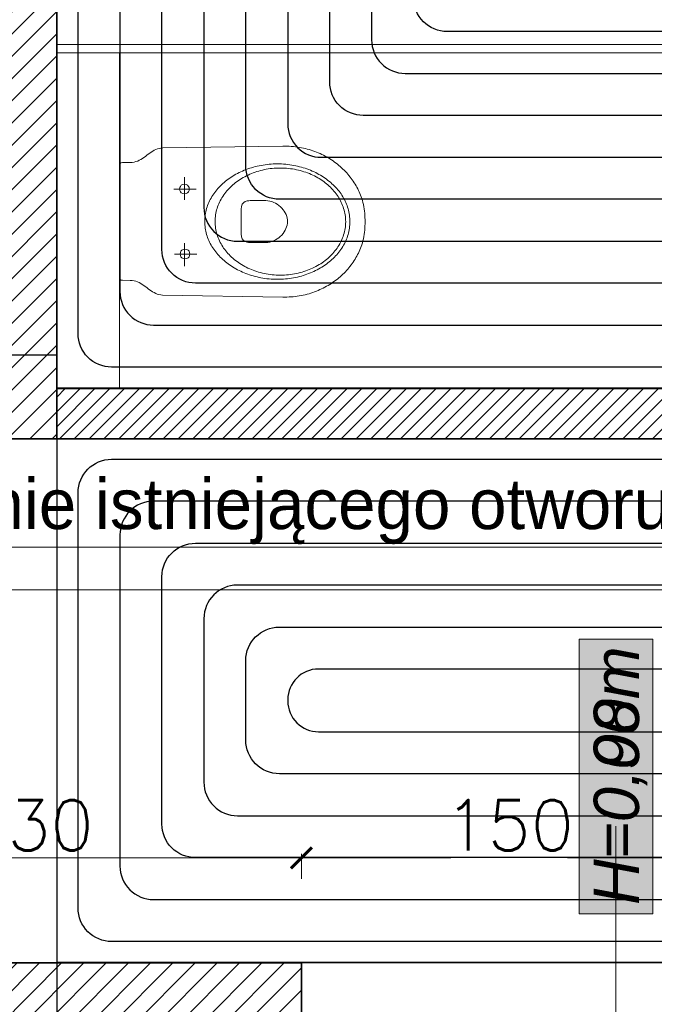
# Model space of a CAD drawing. Header units: millimetres. Extents: x -740 to 33545, y -26688 to 22494.
# Tile 152 of 256: x 10521 to 10672, y 9773 to 10008. Entities that reach past the tile are written whole.
import ezdxf
from ezdxf.lldxf.tags import DXFTag

# ---------------------------------------------------------------- set-up
doc = ezdxf.new("R2010")
doc.units = ezdxf.units.MM
doc.header["$MEASUREMENT"] = 0
doc.layers.get('Defpoints').update_dxf_attribs({"color": 252})
for name, color, linetype, lineweight in [('A_istniejące ściany', 252, 'Continuous', 35), ('A_opisy', 252, 'Continuous', 15), ('A_wyposażenie', 252, 'Continuous', 9), ('A_ściany projektowane', 252, 'Continuous', 35), ('l.przerywana', 252, 'ICAD_ISO03W100', 5), ('l.widokowa', 252, 'Continuous', 15), ('l.wypełnien', 252, 'Continuous', 5), ('Nowe_820-G Rysunki Obrazki_Nr_pióra__1', 252, 'Continuous', 13), ('wymiarowanie', 252, 'Continuous', 9)]:
    doc.layers.add(name, color=color, linetype=linetype, lineweight=lineweight)
doc.layers.add('IS_Strefa podłóg', color=7, linetype='Continuous', lineweight=25, true_color=0x008000)
doc.layers.add('IS_Wężownica OChP', color=7, linetype='Continuous', lineweight=25, true_color=0x800080)
doc.styles.add('ARIALL', font='GOTHIC.TTF', dxfattribs={"height": 40})
doc.styles.add('ROMANS', font='romans')
doc.styles.add('styl2', font='simplex.shx')
tags = doc.linetypes.add('ICAD_ISO03W100', pattern=[30, 12, -18]).pattern_tags.tags
tags[6:7] = [DXFTag(74, 4), DXFTag(75, 0), DXFTag(340, '0'), DXFTag(46, 1.0), DXFTag(50, 0.0), DXFTag(44, 0.0), DXFTag(45, 0.0)]
tags[4:5] = [DXFTag(74, 4), DXFTag(75, 0), DXFTag(340, '0'), DXFTag(46, 1.0), DXFTag(50, 0.0), DXFTag(44, 0.0), DXFTag(45, 0.0)]
doc.dimstyles.new('Skala 1-50', dxfattribs={"dimtxt": 12, "dimasz": 5, "dimexe": 1, "dimexo": 1, "dimgap": 1.5, "dimtad": 1, "dimdec": 1, "dimrnd": 0.5, "dimtxsty": 'styl2', "dimblk": 'ARCHTICK', "dimcen": 5, "dimadec": 0, "dimazin": 0, "dimtfac": 1, "dimtdec": 1, "dimtmove": 1, "dimatfit": 3, "dimldrblk": 'ARCHTICK', "dimfxl": 0, "dimlwd": -1, "dimlwe": -1, "dimarcsym": 0})

# ---------------------------------------------------------------- blocks, each defined once
blk = doc.blocks.new('_ArchTick')
at = {"color": 0, "linetype": 'ByBlock', "const_width": 0.15}
blk.add_lwpolyline([(-0.5, -0.5), (0.5, 0.5)], dxfattribs=at)
blk = doc.blocks.new('*D2480')
at = {"layer": 'Defpoints', "color": 0}
for p in [(10504.8, 9907.76), (10769.66, 9907.76), (10769.66, 9871.75)]:
    blk.add_point(p, dxfattribs=at)
at = {"layer": 'wymiarowanie', "color": 0}
for p, q in [((10504.8, 9876.75), (10504.8, 9870.75)), ((10769.66, 9876.75), (10769.66, 9870.75)), ((10504.8, 9871.75), (10698.86, 9871.75)), ((10769.66, 9871.75), (10728.38, 9871.75))]:
    blk.add_line(p, q, dxfattribs=at)
at = {"layer": 'wymiarowanie', "color": 0, "xscale": 5, "yscale": 5, "zscale": 5, "rotation": 180}
blk.add_blockref('_ArchTick', (10504.8, 9871.75), dxfattribs=at)
at = {"layer": 'wymiarowanie', "color": 0, "xscale": 5, "yscale": 5, "zscale": 5}
blk.add_blockref('_ArchTick', (10769.66, 9871.75), dxfattribs=at)
at = {"layer": 'wymiarowanie', "color": 0, "insert": (10713.62, 9879.55), "char_height": 12, "attachment_point": 5, "style": 'styl2'}
blk.add_mtext('265', dxfattribs=at)
blk = doc.blocks.new('*D2658')
at = {"layer": 'Defpoints', "color": 0}
for p in [(10587.7, 9807.81), (10457.77, 9782.76), (10587.7, 9782.76)]:
    blk.add_point(p, dxfattribs=at)
at = {"layer": 'wymiarowanie', "color": 0}
for p, q in [((10457.77, 9802.81), (10457.77, 9808.81)), ((10587.7, 9802.81), (10587.7, 9808.81)), ((10457.77, 9807.81), (10587.7, 9807.81))]:
    blk.add_line(p, q, dxfattribs=at)
at = {"layer": 'wymiarowanie', "color": 0, "xscale": 5, "yscale": 5, "zscale": 5, "rotation": 180}
blk.add_blockref('_ArchTick', (10457.77, 9807.81), dxfattribs=at)
at = {"layer": 'wymiarowanie', "color": 0, "xscale": 5, "yscale": 5, "zscale": 5}
blk.add_blockref('_ArchTick', (10587.7, 9807.81), dxfattribs=at)
at = {"layer": 'wymiarowanie', "color": 0, "insert": (10522.73, 9815.61), "char_height": 12, "attachment_point": 5, "style": 'styl2'}
blk.add_mtext('130', dxfattribs=at)
blk = doc.blocks.new('*D2659')
at = {"layer": 'Defpoints', "color": 0}
for p in [(10737.7, 9807.81), (10587.7, 9782.76), (10737.7, 9782.76)]:
    blk.add_point(p, dxfattribs=at)
at = {"layer": 'wymiarowanie', "color": 0}
for p, q in [((10587.7, 9802.81), (10587.7, 9808.81)), ((10737.7, 9802.81), (10737.7, 9808.81)), ((10587.7, 9807.81), (10623.32, 9807.81)), ((10737.7, 9807.81), (10651.16, 9807.81))]:
    blk.add_line(p, q, dxfattribs=at)
at = {"layer": 'wymiarowanie', "color": 0, "xscale": 5, "yscale": 5, "zscale": 5, "rotation": 180}
blk.add_blockref('_ArchTick', (10587.7, 9807.81), dxfattribs=at)
at = {"layer": 'wymiarowanie', "color": 0, "xscale": 5, "yscale": 5, "zscale": 5}
blk.add_blockref('_ArchTick', (10737.7, 9807.81), dxfattribs=at)
at = {"layer": 'wymiarowanie', "color": 0, "insert": (10637.24, 9815.61), "char_height": 12, "attachment_point": 5, "style": 'styl2'}
blk.add_mtext('150', dxfattribs=at)

msp = doc.modelspace()

# ---------------------------------------------------------------- hatches: boundary and pattern name
at = {"layer": 'A_opisy', "ltscale": 0.3}
msp.add_hatch(color=256, dxfattribs=at).paths.add_polyline_path([(10653.94, 9794.49), (10653.94, 9859.95), (10671.47, 9859.95), (10671.47, 9794.49)])
msp.add_hatch(color=256, dxfattribs=at).paths.add_polyline_path([(10653.94, 9794.49), (10653.94, 9859.95), (10671.47, 9859.95), (10671.47, 9794.49)])
msp.add_hatch(color=256, dxfattribs=at).paths.add_polyline_path([(10653.94, 9794.49), (10653.94, 9859.95), (10671.47, 9859.95), (10671.47, 9794.49)])
msp.add_hatch(color=256, dxfattribs=at).paths.add_polyline_path([(10653.94, 9794.49), (10653.94, 9859.95), (10671.47, 9859.95), (10671.47, 9794.49)])
at = {"layer": 'l.wypełnien'}
h = msp.add_hatch(dxfattribs=at)
h.set_pattern_fill('ANSI31', color=256, scale=30, style=0)
h.paths.add_polyline_path([(10179.68, 10402.52), (10279.59, 10402.52), (10279.59, 10396.52), (10273.59, 10396.52), (10273.59, 10123.69), (10279.59, 10126.48), (10279.59, 10017.29), (10316.23, 10017.29), (10316.23, 9992.74), (10279.59, 9992.74), (10279.59, 9927.76), (10254.19, 9927.76), (10254.19, 10359.34), (10179.68, 10359.34)])
h.paths.add_polyline_path([(10260.11, 10246.37), (10272.71, 10246.37), (10272.71, 10279.87), (10260.11, 10279.87)], flags=24)
h.paths.add_polyline_path([(10504.8, 10309.84), (10504.8, 10297.84), (10504.8, 10254.75), (10504.8, 10017.29), (10504.8, 9992.74), (10504.8, 9927.76), (10529.35, 9927.76), (10529.35, 10281.34), (10542.35, 10281.34), (10542.35, 10359.34), (10636.35, 10359.34), (10635.51, 10402.52), (10504.8, 10402.52), (10504.8, 10396.52)])
h.paths.add_polyline_path([(10504.8, 10396.52), (10510.8, 10396.52), (10510.8, 10309.84), (10504.8, 10309.84)], flags=16)
h.paths.add_polyline_path([(10504.8, 10392.52), (10504.8, 10309.84), (10510.8, 10309.84), (10510.8, 10396.52), (10504.8, 10396.52)], flags=0)
h.paths.add_polyline_path([(10515.95, 10326.34), (10515.95, 10347.34), (10530.35, 10347.34), (10530.35, 10326.34)], flags=16)
h.paths.add_polyline_path([(10515.95, 10347.34), (10515.95, 10326.34), (10530.35, 10326.34), (10530.35, 10347.34)], flags=0)
h.paths.add_polyline_path([(10515.95, 10297.84), (10515.95, 10293.34), (10530.35, 10293.34), (10530.35, 10314.34), (10515.95, 10314.34), (10515.95, 10309.84)], flags=16)
h.paths.add_polyline_path([(10515.95, 10297.84), (10515.95, 10309.84), (10515.95, 10314.34), (10530.35, 10314.34), (10530.35, 10293.34), (10515.95, 10293.34)], flags=0)
h.paths.add_polyline_path([(10504.8, 10254.75), (10504.8, 10297.84), (10510.8, 10297.84), (10510.8, 10254.75)], flags=16)
h.paths.add_polyline_path([(10510.8, 10254.75), (10510.8, 10297.84), (10504.8, 10297.84), (10504.8, 10259.75), (10504.8, 10254.75)], flags=0)
h.paths.add_polyline_path([(10504.8, 10297.84), (10510.8, 10297.84), (10510.8, 10309.84), (10504.8, 10309.84)], flags=16)
h.paths.add_polyline_path([(10504.8, 10309.84), (10510.8, 10309.84), (10510.8, 10297.84), (10504.8, 10297.84)], flags=0)
h.paths.add_polyline_path([(10510.8, 10309.84), (10515.95, 10309.84), (10515.95, 10297.84), (10510.8, 10297.84)], flags=16)
h.paths.add_polyline_path([(10510.84, 10326.02), (10523.45, 10326.02), (10523.45, 10359.52), (10510.84, 10359.52)], flags=8)
h.paths.add_polyline_path([(10510.84, 10326.02), (10523.45, 10326.02), (10523.45, 10359.52), (10510.84, 10359.52)], flags=8)
h.paths.add_polyline_path([(9506.72, 10359.34), (9506.72, 10402.52), (9858.19, 10402.52), (9858.19, 10359.34)])
h.paths.add_polyline_path([(10000.19, 10359.34), (10089.09, 10359.34), (10089.09, 10402.52), (10000.19, 10402.52)])
h.paths.add_polyline_path([(10273.59, 10123.69), (10273.59, 10396.52), (10279.59, 10396.52), (10279.59, 10359.34), (10279.59, 10126.48)])
h.paths.add_polyline_path([(10372.72, 9992.74), (10372.72, 10017.29), (10316.23, 10017.29), (10316.23, 9992.74)])
h.paths.add_polyline_path([(9858.19, 10359.34), (9858.19, 10402.52), (9878.19, 10402.52), (9878.19, 10359.34)])
h.paths.add_polyline_path([(10000.19, 10359.34), (10000.19, 10402.52), (9980.19, 10402.52), (9980.19, 10359.34)])
h.paths.add_polyline_path([(10279.59, 9907.76), (10279.59, 9927.76), (10254.19, 9927.76), (10254.19, 9907.76)])
h.paths.add_polyline_path([(10529.35, 9907.76), (10529.35, 9927.76), (10504.8, 9927.76), (10504.8, 9907.76)])
h.paths.add_polyline_path([(10494.8, 10017.29), (10494.8, 9992.74), (10504.8, 9992.74), (10504.8, 10017.29)])
h = msp.add_hatch(dxfattribs=at)
h.set_pattern_fill('ANSI31', color=256, scale=30, style=0)
h.paths.add_polyline_path([(10913.66, 10402.52), (10997.39, 10402.52), (11117.42, 10402.52), (11176.61, 10402.52), (11176.61, 10401.46), (11164.43, 10401.46), (11164.43, 10399.14), (11180.1, 10399.14), (11180.1, 10402.52), (11291.35, 10402.52), (11291.35, 10359.34), (11212.91, 10359.34), (11212.91, 10281.34), (11174.51, 10281.34), (11174.51, 10359.34), (11117.42, 10359.34), (10913.66, 10359.34)])
h.paths.add_polyline_path([(11186.51, 10326.34), (11186.51, 10347.34), (11200.91, 10347.34), (11200.91, 10326.34)], flags=16)
h.paths.add_polyline_path([(11186.51, 10326.34), (11186.51, 10347.34), (11200.91, 10347.34), (11200.91, 10326.34)], flags=0)
h.paths.add_polyline_path([(11186.51, 10293.34), (11186.51, 10314.34), (11200.91, 10314.34), (11200.91, 10293.34)], flags=16)
h.paths.add_polyline_path([(11186.51, 10293.34), (11186.51, 10314.34), (11200.91, 10314.34), (11200.91, 10293.34)], flags=0)
h.paths.add_polyline_path([(11234.13, 9739.58), (11234.13, 9782.76), (11199.91, 9782.76), (11199.91, 9812.76), (11174.51, 9812.76), (11174.51, 9782.76), (11128.02, 9782.76), (11128.02, 9739.58)])
h.paths.add_polyline_path([(10477.77, 9782.76), (10504.8, 9782.76), (10504.8, 9762.76), (10529.35, 9762.99), (10529.35, 9782.76), (10587.7, 9782.76), (10587.7, 9739.58), (10477.77, 9739.58)])
h.paths.add_polyline_path([(10783.28, 9739.58), (10783.28, 9782.76), (10737.7, 9782.76), (10737.7, 9739.58)])
h.paths.add_polyline_path([(10978.02, 9739.58), (10978.02, 9782.76), (10933.28, 9782.76), (10933.28, 9739.58)])
h.paths.add_polyline_path([(10769.66, 10359.34), (10771.66, 10359.34), (10771.66, 10402.52), (10736.26, 10402.52), (10736.26, 10359.34)])
h.paths.add_polyline_path([(10457.77, 9739.58), (10457.77, 9782.76), (10477.77, 9782.76), (10477.77, 9739.58), (10470.93, 9739.58)])
h.paths.add_polyline_path([(10771.66, 10359.34), (10771.66, 10402.52), (10791.66, 10402.52), (10791.66, 10359.34)])
h.paths.add_polyline_path([(10913.66, 10359.34), (10913.66, 10402.52), (10893.66, 10402.52), (10893.66, 10359.34)])
h.paths.add_polyline_path([(10504.8, 9762.76), (10504.8, 9782.76), (10529.35, 9782.76), (10529.35, 9762.99)])
h = msp.add_hatch(dxfattribs=at)
h.set_pattern_fill('ANSI31', color=256, scale=20, style=0)
h.paths.add_polyline_path([(10529.35, 9907.76), (10529.35, 9919.76), (10649.35, 9919.76), (10729.35, 9919.76), (10769.66, 9919.76), (10769.66, 10140.34), (10781.66, 10140.34), (10781.66, 9907.76)])
h.paths.add_polyline_path([(10719.66, 10264.34), (10719.66, 10252.34), (10769.66, 10252.34), (10769.66, 10242.34), (10781.66, 10242.34), (10781.66, 10359.34), (10769.66, 10359.34), (10769.66, 10264.34)])

# ---------------------------------------------------------------- linework, layer by layer
at = {"layer": 'A_istniejące ściany'}
for points in [[(10529.35, 9907.76), (10529.35, 10281.34)], [(10587.7, 9739.58), (10587.7, 9782.76)]]:
    msp.add_lwpolyline(points, dxfattribs=at)
at = {"layer": 'A_istniejące ściany', "linetype": 'Continuous'}
msp.add_lwpolyline([(10587.7, 9782.76), (10504.8, 9782.76)], dxfattribs=at)
at = {"layer": 'A_opisy'}
msp.add_line((10662.7, 9681.91), (10662.7, 9815.38), dxfattribs=at)
at = {"layer": 'A_opisy', "ltscale": 0.3}
msp.add_lwpolyline([(10653.94, 9794.49), (10653.94, 9859.95), (10671.47, 9859.95), (10671.47, 9794.49)], close=True, dxfattribs=at)
msp.add_lwpolyline([(10653.94, 9794.49), (10653.94, 9859.95), (10671.47, 9859.95), (10671.47, 9794.49)], close=True, dxfattribs=at)
msp.add_lwpolyline([(10653.94, 9794.49), (10653.94, 9859.95), (10671.47, 9859.95), (10671.47, 9794.49)], close=True, dxfattribs=at)
msp.add_lwpolyline([(10653.94, 9794.49), (10653.94, 9859.95), (10671.47, 9859.95), (10671.47, 9794.49)], close=True, dxfattribs=at)
at = {"layer": 'A_wyposażenie', "linetype": 'Continuous', "lineweight": 15}
msp.add_lwpolyline([(10544.35, 9999.76), (10544.35, 9919.76)], dxfattribs=at)
at = {"layer": 'A_wyposażenie'}
for points in [[(10602.87, 9959.51), (10602.87, 9959.98), (10602.85, 9960.47), (10602.83, 9960.98), (10602.79, 9961.5), (10602.73, 9962.02), (10602.67, 9962.55), (10602.58, 9963.07), (10602.49, 9963.59), (10602.37, 9964.09), (10602.24, 9964.59), (10602.09, 9965.07), (10601.95, 9965.45), (10601.8, 9965.84), (10601.65, 9966.22), (10601.48, 9966.6), (10601.3, 9966.98), (10601.12, 9967.35), (10600.92, 9967.71), (10600.72, 9968.08), (10600.5, 9968.44), (10600.28, 9968.79), (10600.05, 9969.14), (10599.81, 9969.49), (10599.56, 9969.83), (10599.31, 9970.16), (10599.04, 9970.49), (10598.77, 9970.82), (10598.49, 9971.14), (10598.2, 9971.45), (10597.9, 9971.76), (10597.59, 9972.06), (10597.28, 9972.35), (10596.96, 9972.64), (10596.63, 9972.92), (10596.3, 9973.2), (10595.95, 9973.47), (10595.6, 9973.73), (10595.25, 9973.98), (10594.88, 9974.23), (10594.51, 9974.47), (10594.13, 9974.7), (10593.75, 9974.93), (10593.35, 9975.14), (10592.96, 9975.35), (10592.55, 9975.55), (10592.14, 9975.74), (10591.72, 9975.92), (10591.3, 9976.1), (10590.87, 9976.26), (10590.44, 9976.42), (10589.99, 9976.56), (10589.55, 9976.7), (10589.1, 9976.82), (10588.64, 9976.94), (10588.17, 9977.05), (10587.71, 9977.15), (10587.23, 9977.23), (10586.75, 9977.31), (10586.27, 9977.37), (10585.78, 9977.43), (10585.29, 9977.47), (10584.79, 9977.5), (10584.29, 9977.52), (10583.78, 9977.53), (10583.27, 9977.53), (10583.27, 9977.53), (10554.64, 9977.1), (10554.2, 9977.07), (10553.78, 9976.99), (10553.37, 9976.87), (10552.98, 9976.72), (10552.61, 9976.53), (10552.25, 9976.32), (10551.89, 9976.09), (10551.54, 9975.85), (10551.19, 9975.6), (10550.85, 9975.34), (10550.5, 9975.08), (10550.15, 9974.82), (10549.79, 9974.58), (10549.43, 9974.35), (10549.05, 9974.15), (10548.66, 9973.97), (10548.25, 9973.82), (10547.83, 9973.71), (10547.38, 9973.63), (10546.92, 9973.61), (10545.04, 9973.6), (10544.66, 9973.54), (10544.44, 9973.3), (10544.37, 9972.79), (10544.35, 9959.57), (10544.34, 9946.34), (10544.41, 9945.84), (10544.63, 9945.6), (10545.01, 9945.53), (10546.89, 9945.52), (10547.35, 9945.5), (10547.8, 9945.43), (10548.22, 9945.31), (10548.63, 9945.16), (10549.02, 9944.98), (10549.39, 9944.77), (10549.76, 9944.54), (10550.12, 9944.3), (10550.47, 9944.05), (10550.81, 9943.79), (10551.16, 9943.53), (10551.5, 9943.27), (10551.85, 9943.03), (10552.21, 9942.8), (10552.57, 9942.59), (10552.95, 9942.4), (10553.34, 9942.25), (10553.74, 9942.13), (10554.16, 9942.05), (10554.6, 9942.02), (10583.23, 9941.52), (10583.74, 9941.52), (10584.25, 9941.53), (10584.75, 9941.55), (10585.25, 9941.58), (10585.74, 9941.62), (10586.23, 9941.68), (10586.72, 9941.74), (10587.19, 9941.81), (10587.67, 9941.9), (10588.14, 9942), (10588.6, 9942.1), (10589.06, 9942.22), (10589.51, 9942.34), (10589.96, 9942.48), (10590.4, 9942.62), (10590.83, 9942.78), (10591.26, 9942.94), (10591.69, 9943.11), (10592.11, 9943.3), (10592.52, 9943.49), (10592.92, 9943.68), (10593.32, 9943.89), (10593.71, 9944.11), (10594.1, 9944.33), (10594.48, 9944.56), (10594.85, 9944.8), (10595.21, 9945.05), (10595.57, 9945.3), (10595.92, 9945.56), (10596.27, 9945.83), (10596.6, 9946.1), (10596.93, 9946.38), (10597.25, 9946.67), (10597.57, 9946.97), (10597.87, 9947.27), (10598.17, 9947.57), (10598.46, 9947.89), (10598.74, 9948.21), (10599.02, 9948.53), (10599.28, 9948.86), (10599.54, 9949.19), (10599.79, 9949.53), (10600.03, 9949.88), (10600.26, 9950.23), (10600.48, 9950.58), (10600.7, 9950.94), (10600.9, 9951.3), (10601.1, 9951.67), (10601.29, 9952.04), (10601.46, 9952.41), (10601.63, 9952.79), (10601.79, 9953.17), (10601.94, 9953.56), (10602.08, 9953.95), (10602.08, 9953.95), (10602.23, 9954.43), (10602.36, 9954.92), (10602.48, 9955.43), (10602.58, 9955.94), (10602.66, 9956.47), (10602.73, 9956.99), (10602.78, 9957.51), (10602.82, 9958.03), (10602.85, 9958.54), (10602.86, 9959.03), (10602.87, 9959.51)], [(10564.66, 9959.55), (10564.66, 9959.94), (10564.68, 9960.34), (10564.72, 9960.73), (10564.77, 9961.12), (10564.83, 9961.5), (10564.91, 9961.89), (10565, 9962.27), (10565.1, 9962.64), (10565.22, 9963.01), (10565.34, 9963.38), (10565.49, 9963.74), (10565.64, 9964.1), (10565.8, 9964.45), (10565.98, 9964.8), (10566.17, 9965.15), (10566.37, 9965.49), (10566.58, 9965.82), (10566.8, 9966.15), (10567.03, 9966.48), (10567.27, 9966.8), (10567.53, 9967.11), (10567.79, 9967.42), (10568.07, 9967.72), (10568.35, 9968.01), (10568.64, 9968.3), (10568.95, 9968.58), (10569.26, 9968.86), (10569.58, 9969.13), (10569.91, 9969.39), (10570.25, 9969.64), (10570.6, 9969.89), (10570.95, 9970.13), (10571.32, 9970.36), (10571.69, 9970.59), (10572.07, 9970.81), (10572.45, 9971.02), (10572.85, 9971.22), (10573.25, 9971.41), (10573.66, 9971.59), (10574.07, 9971.77), (10574.5, 9971.94), (10574.92, 9972.09), (10575.36, 9972.24), (10575.8, 9972.38), (10576.24, 9972.51), (10576.7, 9972.63), (10577.15, 9972.74), (10577.61, 9972.84), (10578.08, 9972.93), (10578.55, 9973.02), (10579.03, 9973.09), (10579.51, 9973.15), (10580, 9973.19), (10580.49, 9973.23), (10580.98, 9973.26), (10581.47, 9973.28), (10581.97, 9973.28), (10581.97, 9973.28), (10582.47, 9973.28), (10582.97, 9973.26), (10583.46, 9973.23), (10583.95, 9973.19), (10584.44, 9973.14), (10584.92, 9973.08), (10585.4, 9973.01), (10585.87, 9972.93), (10586.33, 9972.83), (10586.8, 9972.73), (10587.25, 9972.62), (10587.7, 9972.5), (10588.15, 9972.37), (10588.59, 9972.23), (10589.02, 9972.08), (10589.45, 9971.92), (10589.87, 9971.75), (10590.29, 9971.58), (10590.7, 9971.39), (10591.1, 9971.2), (10591.49, 9971), (10591.88, 9970.79), (10592.26, 9970.57), (10592.63, 9970.34), (10592.99, 9970.11), (10593.35, 9969.87), (10593.69, 9969.62), (10594.03, 9969.36), (10594.36, 9969.1), (10594.68, 9968.83), (10594.99, 9968.56), (10595.3, 9968.27), (10595.59, 9967.98), (10595.87, 9967.69), (10596.15, 9967.39), (10596.41, 9967.08), (10596.66, 9966.76), (10596.9, 9966.45), (10597.14, 9966.12), (10597.36, 9965.79), (10597.57, 9965.46), (10597.77, 9965.11), (10597.95, 9964.77), (10598.13, 9964.42), (10598.29, 9964.07), (10598.44, 9963.71), (10598.58, 9963.34), (10598.71, 9962.98), (10598.83, 9962.6), (10598.93, 9962.23), (10599.02, 9961.85), (10599.09, 9961.47), (10599.15, 9961.08), (10599.2, 9960.69), (10599.24, 9960.3), (10599.26, 9959.91), (10599.27, 9959.51), (10599.27, 9959.51), (10599.26, 9959.11), (10599.24, 9958.72), (10599.2, 9958.33), (10599.15, 9957.94), (10599.09, 9957.55), (10599.01, 9957.17), (10598.92, 9956.79), (10598.82, 9956.42), (10598.7, 9956.05), (10598.58, 9955.68), (10598.44, 9955.32), (10598.28, 9954.96), (10598.12, 9954.6), (10597.94, 9954.25), (10597.75, 9953.91), (10597.55, 9953.57), (10597.34, 9953.23), (10597.12, 9952.9), (10596.89, 9952.58), (10596.65, 9952.26), (10596.39, 9951.95), (10596.13, 9951.64), (10595.85, 9951.34), (10595.57, 9951.05), (10595.28, 9950.76), (10594.97, 9950.47), (10594.66, 9950.2), (10594.34, 9949.93), (10594.01, 9949.67), (10593.67, 9949.41), (10593.32, 9949.17), (10592.97, 9948.93), (10592.6, 9948.69), (10592.23, 9948.47), (10591.85, 9948.25), (10591.47, 9948.04), (10591.07, 9947.84), (10590.67, 9947.65), (10590.26, 9947.46), (10589.85, 9947.29), (10589.42, 9947.12), (10589, 9946.96), (10588.56, 9946.82), (10588.12, 9946.68), (10587.68, 9946.55), (10587.22, 9946.43), (10586.77, 9946.31), (10586.31, 9946.21), (10585.84, 9946.12), (10585.37, 9946.04), (10584.89, 9945.97), (10584.41, 9945.91), (10583.92, 9945.86), (10583.43, 9945.82), (10582.94, 9945.8), (10582.45, 9945.78), (10581.95, 9945.77), (10581.95, 9945.77), (10581.45, 9945.78), (10580.95, 9945.8), (10580.46, 9945.83), (10579.97, 9945.87), (10579.48, 9945.92), (10579, 9945.98), (10578.53, 9946.05), (10578.05, 9946.13), (10577.59, 9946.22), (10577.12, 9946.32), (10576.67, 9946.44), (10576.22, 9946.56), (10575.77, 9946.69), (10575.33, 9946.83), (10574.9, 9946.98), (10574.47, 9947.14), (10574.05, 9947.31), (10573.63, 9947.48), (10573.23, 9947.67), (10572.82, 9947.86), (10572.43, 9948.06), (10572.04, 9948.27), (10571.66, 9948.49), (10571.29, 9948.72), (10570.93, 9948.95), (10570.57, 9949.19), (10570.23, 9949.44), (10569.89, 9949.69), (10569.56, 9949.96), (10569.24, 9950.23), (10568.93, 9950.5), (10568.62, 9950.78), (10568.33, 9951.07), (10568.05, 9951.37), (10567.78, 9951.67), (10567.51, 9951.98), (10567.26, 9952.29), (10567.02, 9952.61), (10566.78, 9952.94), (10566.56, 9953.27), (10566.35, 9953.6), (10566.15, 9953.94), (10565.97, 9954.29), (10565.79, 9954.64), (10565.63, 9954.99), (10565.48, 9955.35), (10565.34, 9955.71), (10565.21, 9956.08), (10565.09, 9956.45), (10564.99, 9956.83), (10564.9, 9957.21), (10564.83, 9957.59), (10564.77, 9957.97), (10564.72, 9958.36), (10564.68, 9958.75), (10564.66, 9959.15), (10564.66, 9959.55)], [(10567.12, 9959.54), (10567.12, 9959.95), (10567.15, 9960.35), (10567.19, 9960.75), (10567.24, 9961.14), (10567.31, 9961.53), (10567.39, 9961.92), (10567.49, 9962.3), (10567.6, 9962.68), (10567.72, 9963.06), (10567.86, 9963.43), (10568.01, 9963.79), (10568.17, 9964.15), (10568.35, 9964.51), (10568.54, 9964.86), (10568.74, 9965.2), (10568.95, 9965.54), (10569.18, 9965.87), (10569.41, 9966.2), (10569.66, 9966.52), (10569.92, 9966.83), (10570.19, 9967.14), (10570.47, 9967.44), (10570.76, 9967.73), (10571.06, 9968.01), (10571.37, 9968.29), (10571.69, 9968.56), (10572.02, 9968.83), (10572.36, 9969.08), (10572.71, 9969.33), (10573.07, 9969.56), (10573.44, 9969.79), (10573.81, 9970.02), (10574.19, 9970.23), (10574.58, 9970.43), (10574.98, 9970.62), (10575.39, 9970.81), (10575.8, 9970.98), (10576.22, 9971.15), (10576.65, 9971.3), (10577.08, 9971.44), (10577.52, 9971.58), (10577.96, 9971.7), (10578.41, 9971.81), (10578.87, 9971.91), (10579.33, 9972), (10579.8, 9972.08), (10580.27, 9972.15), (10580.75, 9972.2), (10581.23, 9972.24), (10581.71, 9972.27), (10582.2, 9972.29), (10582.7, 9972.3), (10582.7, 9972.3), (10583.19, 9972.29), (10583.68, 9972.27), (10584.16, 9972.24), (10584.64, 9972.2), (10585.12, 9972.14), (10585.59, 9972.07), (10586.06, 9971.99), (10586.52, 9971.9), (10586.98, 9971.8), (10587.43, 9971.69), (10587.87, 9971.57), (10588.31, 9971.43), (10588.74, 9971.29), (10589.17, 9971.13), (10589.59, 9970.97), (10590, 9970.79), (10590.41, 9970.61), (10590.8, 9970.41), (10591.19, 9970.21), (10591.58, 9970), (10591.95, 9969.77), (10592.31, 9969.54), (10592.67, 9969.31), (10593.02, 9969.06), (10593.36, 9968.8), (10593.69, 9968.54), (10594.01, 9968.27), (10594.32, 9967.99), (10594.62, 9967.7), (10594.91, 9967.41), (10595.19, 9967.11), (10595.46, 9966.8), (10595.72, 9966.49), (10595.97, 9966.17), (10596.2, 9965.84), (10596.43, 9965.51), (10596.64, 9965.17), (10596.84, 9964.83), (10597.03, 9964.48), (10597.2, 9964.12), (10597.36, 9963.76), (10597.51, 9963.39), (10597.65, 9963.02), (10597.77, 9962.65), (10597.88, 9962.27), (10597.98, 9961.89), (10598.06, 9961.5), (10598.13, 9961.11), (10598.18, 9960.71), (10598.22, 9960.32), (10598.24, 9959.92), (10598.25, 9959.51), (10598.25, 9959.51), (10598.24, 9959.11), (10598.22, 9958.71), (10598.18, 9958.31), (10598.12, 9957.91), (10598.06, 9957.52), (10597.97, 9957.13), (10597.88, 9956.75), (10597.77, 9956.37), (10597.64, 9956), (10597.51, 9955.63), (10597.36, 9955.26), (10597.19, 9954.9), (10597.02, 9954.55), (10596.83, 9954.2), (10596.63, 9953.86), (10596.41, 9953.52), (10596.19, 9953.19), (10595.95, 9952.86), (10595.7, 9952.54), (10595.44, 9952.23), (10595.17, 9951.92), (10594.89, 9951.62), (10594.6, 9951.33), (10594.3, 9951.04), (10593.99, 9950.76), (10593.67, 9950.49), (10593.34, 9950.23), (10593, 9949.97), (10592.65, 9949.73), (10592.29, 9949.49), (10591.93, 9949.26), (10591.55, 9949.04), (10591.17, 9948.83), (10590.78, 9948.63), (10590.38, 9948.43), (10589.98, 9948.25), (10589.56, 9948.07), (10589.14, 9947.91), (10588.72, 9947.76), (10588.29, 9947.61), (10587.85, 9947.48), (10587.4, 9947.36), (10586.95, 9947.24), (10586.49, 9947.14), (10586.03, 9947.05), (10585.56, 9946.98), (10585.09, 9946.91), (10584.62, 9946.85), (10584.13, 9946.81), (10583.65, 9946.78), (10583.16, 9946.76), (10582.67, 9946.76), (10582.67, 9946.76), (10582.18, 9946.76), (10581.69, 9946.78), (10581.2, 9946.81), (10580.72, 9946.86), (10580.24, 9946.91), (10579.77, 9946.98), (10579.31, 9947.06), (10578.84, 9947.15), (10578.39, 9947.25), (10577.94, 9947.37), (10577.49, 9947.49), (10577.05, 9947.62), (10576.62, 9947.77), (10576.19, 9947.92), (10575.77, 9948.09), (10575.36, 9948.26), (10574.96, 9948.45), (10574.56, 9948.64), (10574.17, 9948.85), (10573.79, 9949.06), (10573.41, 9949.28), (10573.05, 9949.51), (10572.69, 9949.75), (10572.34, 9950), (10572, 9950.25), (10571.67, 9950.52), (10571.35, 9950.79), (10571.04, 9951.07), (10570.74, 9951.35), (10570.45, 9951.65), (10570.17, 9951.95), (10569.9, 9952.25), (10569.65, 9952.57), (10569.4, 9952.89), (10569.16, 9953.21), (10568.94, 9953.55), (10568.73, 9953.89), (10568.53, 9954.23), (10568.34, 9954.58), (10568.16, 9954.94), (10568, 9955.3), (10567.85, 9955.66), (10567.71, 9956.03), (10567.59, 9956.41), (10567.48, 9956.78), (10567.38, 9957.17), (10567.3, 9957.55), (10567.24, 9957.95), (10567.18, 9958.34), (10567.15, 9958.74), (10567.12, 9959.14), (10567.12, 9959.54)], [(10559.8, 9968.43), (10560.21, 9968.37), (10560.54, 9968.19), (10560.77, 9967.93), (10560.9, 9967.62), (10560.95, 9967.28), (10560.9, 9966.94), (10560.77, 9966.63), (10560.54, 9966.37), (10560.22, 9966.2), (10559.8, 9966.13), (10559.39, 9966.19), (10559.06, 9966.37), (10558.83, 9966.63), (10558.7, 9966.94), (10558.65, 9967.28), (10558.7, 9967.62), (10558.83, 9967.93), (10559.06, 9968.19), (10559.38, 9968.37), (10559.8, 9968.43)], [(10573.31, 9959.76), (10573.31, 9962.46), (10573.39, 9963.15), (10573.61, 9963.67), (10573.94, 9964.05), (10574.32, 9964.29), (10574.73, 9964.44), (10575.13, 9964.51), (10575.48, 9964.52), (10579.25, 9964.53), (10579.73, 9964.5), (10580.2, 9964.42), (10580.66, 9964.29), (10581.11, 9964.12), (10581.53, 9963.91), (10581.94, 9963.66), (10582.33, 9963.38), (10582.69, 9963.06), (10583.02, 9962.73), (10583.32, 9962.37), (10583.59, 9961.99), (10583.83, 9961.59), (10584.03, 9961.19), (10584.19, 9960.78), (10584.3, 9960.36), (10584.37, 9959.94), (10584.4, 9959.53), (10584.37, 9959.12), (10584.3, 9958.7), (10584.18, 9958.28), (10584.02, 9957.87), (10583.82, 9957.46), (10583.58, 9957.07), (10583.31, 9956.69), (10583.01, 9956.33), (10582.67, 9955.99), (10582.31, 9955.68), (10581.92, 9955.4), (10581.51, 9955.15), (10581.08, 9954.94), (10580.63, 9954.77), (10580.17, 9954.64), (10579.7, 9954.56), (10579.21, 9954.54), (10575.45, 9954.54), (10575.11, 9954.56), (10574.71, 9954.63), (10574.31, 9954.77), (10573.92, 9955.02), (10573.6, 9955.4), (10573.39, 9955.92), (10573.3, 9956.61)], [(10559.94, 9950.64), (10560.35, 9950.7), (10560.68, 9950.88), (10560.91, 9951.14), (10561.04, 9951.45), (10561.09, 9951.79), (10561.04, 9952.13), (10560.91, 9952.44), (10560.68, 9952.7), (10560.36, 9952.87), (10559.94, 9952.94), (10559.53, 9952.88), (10559.2, 9952.7), (10558.97, 9952.44), (10558.84, 9952.13), (10558.79, 9951.79), (10558.84, 9951.45), (10558.97, 9951.14), (10559.2, 9950.88), (10559.52, 9950.7), (10559.94, 9950.64)]]:
    msp.add_lwpolyline(points, close=True, dxfattribs=at)
for points in [[(10559.8, 9964.68), (10559.8, 9970.13)], [(10557.29, 9967.28), (10562.6, 9967.28)], [(10559.8, 9954.39), (10559.8, 9948.94)], [(10557.43, 9951.79), (10562.74, 9951.79)]]:
    msp.add_lwpolyline(points, dxfattribs=at)
at = {"layer": 'A_ściany projektowane'}
for points in [[(10529.35, 9919.76), (10769.66, 9919.76)], [(10504.8, 9907.76), (10769.66, 9907.76)]]:
    msp.add_lwpolyline(points, dxfattribs=at)
at = {"layer": 'IS_Strefa podłóg', "extrusion": (0, 0, -1)}
msp.add_lwpolyline([(-11174.64, 9782.88), (-10529.44, 9782.88), (-10529.44, 9907.85), (-10781.77, 9907.85), (-10781.77, 10359.35), (-11174.61, 10359.35), (-11174.61, 10281.35), (-11212.9, 10281.35), (-11212.9, 10359.35), (-11393.95, 10359.35), (-11393.95, 9782.88), (-11199.94, 9782.88), (-11199.94, 9812.85), (-11174.64, 9812.85)], close=True, dxfattribs=at)
at = {"layer": 'IS_Strefa podłóg', "extrusion": (0, 4.14496e-60, -1)}
msp.add_lwpolyline([(-10769.77, 9919.85), (-10529.44, 9919.85), (-10529.44, 10252.85), (-10635.44, 10252.85), (-10635.44, 10264.35), (-10529.44, 10264.35), (-10529.44, 10281.35), (-10542.44, 10281.35), (-10542.44, 10359.35), (-10769.77, 10359.35), (-10769.77, 10264.35), (-10719.77, 10264.35), (-10719.77, 10252.35), (-10769.77, 10252.35)], close=True, dxfattribs=at)
at = {"layer": 'IS_Wężownica OChP', "color": 92, "true_color": 0x00c800, "transparency": 33554687}
for points in [[(10796.77, 10158.35), (10796.77, 9900.85, -0.414214), (10788.77, 9892.85), (10552.44, 9892.85, 0.414206), (10544.44, 9884.85), (10544.44, 9805.88, 0.414222), (10552.44, 9797.88), (10858.94, 9797.88, 0.414214), (10866.94, 9805.88), (10866.94, 10330.67, -0.414211)], [(10856.94, 10326.35), (10856.94, 9815.88, -0.414214), (10848.94, 9807.88), (10562.44, 9807.88, -0.414219), (10554.44, 9815.88), (10554.44, 9874.85, -0.414208), (10562.44, 9882.85), (10798.77, 9882.85, 0.414214), (10806.77, 9890.85), (10806.77, 10148.35, -0.414214)], [(10876.94, 10323.12), (10876.94, 9795.88, -0.414214), (10868.94, 9787.88), (10542.44, 9787.88, -0.41422), (10534.44, 9795.88), (10534.44, 9894.85, -0.414207), (10542.44, 9902.85), (10778.77, 9902.85, 0.414214), (10786.77, 9910.85), (10786.77, 10168.35, -0.414214)], [(10816.77, 10141.37), (10816.77, 9880.85, -0.414214), (10808.77, 9872.85), (10572.44, 9872.85, 0.414206), (10564.44, 9864.85), (10564.44, 9825.88, 0.414221), (10572.44, 9817.88), (10838.94, 9817.88, 0.414214), (10846.94, 9825.88), (10846.94, 10316.35, 0.414214)], [(10836.94, 10309.37), (10836.94, 9835.88, -0.414214), (10828.94, 9827.88), (10582.44, 9827.88, -0.414221), (10574.44, 9835.88), (10574.44, 9854.85, -0.414206), (10582.44, 9862.85), (10814.5, 9862.85, -0.414214), (10816.94, 9860.41), (10816.94, 9859.37, -0.283694), (10815.59, 9857.19), (10808.1, 9853.43, -0.116795), (10805.64, 9852.85), (10591.77, 9852.85, 0.414205), (10584.44, 9845.52), (10584.44, 9845.22, 0.414223), (10591.77, 9837.88), (10818.94, 9837.88, 0.414214), (10826.94, 9845.88), (10826.94, 10141.37, 0.414214)]]:
    msp.add_lwpolyline(points, format="xyb", dxfattribs=at)
at = {"layer": 'IS_Wężownica OChP', "color": 12, "true_color": 0xc80000, "transparency": 33554687}
for points in [[(10764.77, 10185.12), (10764.77, 9932.85, -0.414214), (10756.77, 9924.85), (10542.44, 9924.85, -0.414216), (10534.44, 9932.85), (10534.44, 10239.85, -0.414211)], [(10544.44, 10229.85), (10544.44, 9942.85, 0.414216), (10552.44, 9934.85), (10746.77, 9934.85, 0.414214), (10754.77, 9942.85), (10754.77, 10192.67, -0.414214)], [(10744.77, 10198.35), (10744.77, 9952.85, -0.414214), (10736.77, 9944.85), (10562.44, 9944.85, -0.414216), (10554.44, 9952.85), (10554.44, 10219.85, -0.414211)], [(10724.77, 10219.35), (10724.77, 9972.85, -0.414213), (10716.77, 9964.85), (10582.44, 9964.85, -0.414217), (10574.44, 9972.85), (10574.44, 10199.81, -0.415674)], [(10564.44, 10209.85), (10564.44, 9962.85, 0.414216), (10572.44, 9954.85), (10726.77, 9954.85, 0.414214), (10734.77, 9962.85), (10734.77, 10208.35, -0.414214)], [(10584.44, 10189.85), (10584.44, 9982.85, 0.414217), (10592.44, 9974.85), (10706.77, 9974.85, 0.414213), (10714.77, 9982.85), (10714.77, 10209.35, 0.414214)], [(10704.77, 10199.35), (10704.77, 9992.85, -0.414214), (10696.77, 9984.85), (10602.44, 9984.85, -0.414217), (10594.44, 9992.85), (10594.44, 10179.78, -0.416645)], [(10604.44, 10169.85), (10604.44, 10002.85, 0.414216), (10612.44, 9994.85), (10686.77, 9994.85, 0.414214), (10694.77, 10002.85), (10694.77, 10189.48, 0.409331)], [(10684.77, 10012.85, -0.414214), (10676.77, 10004.85), (10622.44, 10004.85, -0.414216), (10614.44, 10012.85)]]:
    msp.add_lwpolyline(points, format="xyb", dxfattribs=at)
at = {"layer": 'l.przerywana', "lineweight": 30, "ltscale": 0.3}
msp.add_lwpolyline([(10504.8, 9927.76), (10529.35, 9927.76), (10529.35, 9762.99), (10504.8, 9762.76)], close=True, dxfattribs=at)
at = {"layer": 'l.widokowa'}
for p, q in [((10679.35, 10001.76), (10529.35, 10001.76)), ((10679.35, 9999.76), (10529.35, 9999.76))]:
    msp.add_line(p, q, dxfattribs=at)
at = {"layer": 'Nowe_820-G Rysunki Obrazki_Nr_pióra__1', "linetype": 'Continuous', "lineweight": 13}
msp.add_lwpolyline([(10586.08, 9782.76), (10783.28, 9782.76)], dxfattribs=at)
at = {"layer": 'wymiarowanie'}
msp.add_line((10433.57, 9881.87), (10697.23, 9881.87), dxfattribs=at)

# ---------------------------------------------------------------- texts
at = {"layer": 'A_opisy', "ltscale": 0.3, "insert": (10657.39, 9796.6), "char_height": 10.8, "width": 109.7533, "attachment_point": 1, "rotation": 90, "style": 'ARIALL'}
for s in ['{\\fArial|b0|i1|c238|p34;H=0,00m}', '{\\fArial|b0|i1|c238|p34;H=0,98m}']:
    msp.add_mtext(s, dxfattribs=at)
at = {"layer": 'wymiarowanie', "linetype": 'Continuous', "insert": (10765.03, 9898.22), "char_height": 12, "width": 327.6277, "attachment_point": 3, "style": 'ROMANS'}
msp.add_mtext('{\\fCentury Gothic|b0|i0|c238|p0;Poszerzenie istniejącego otworu }{\\fCentury Gothic|b0|i0|c238|p0;drzwiowego }', dxfattribs=at)

# ---------------------------------------------------------------- dimensions: what is measured, and where the dimension line sits
at = {"layer": 'wymiarowanie'}
for base, p1, p2, picture, middle in [((10769.66, 9871.75), (10504.8, 9907.76), (10769.66, 9907.76), '*D2480', (10713.62, 9871.75)), ((10737.7, 9807.81), (10587.7, 9782.76), (10737.7, 9782.76), '*D2659', (10637.24, 9807.81))]:
    dim = msp.add_linear_dim(base=base, p1=p1, p2=p2, dimstyle='Skala 1-50', dxfattribs=at)
    dim.commit()
    dim.dimension.update_dxf_attribs({"geometry": picture, "text_midpoint": middle, "dimtype": 160})
dim = msp.add_linear_dim(base=(10587.7, 9807.81), p1=(10457.77, 9782.76), p2=(10587.7, 9782.76), dimstyle='Skala 1-50', dxfattribs=at)
dim.commit()
dim.dimension.update_dxf_attribs({"geometry": '*D2658', "text_midpoint": (10522.73, 9815.61)})

doc.saveas('drawing.dxf')
